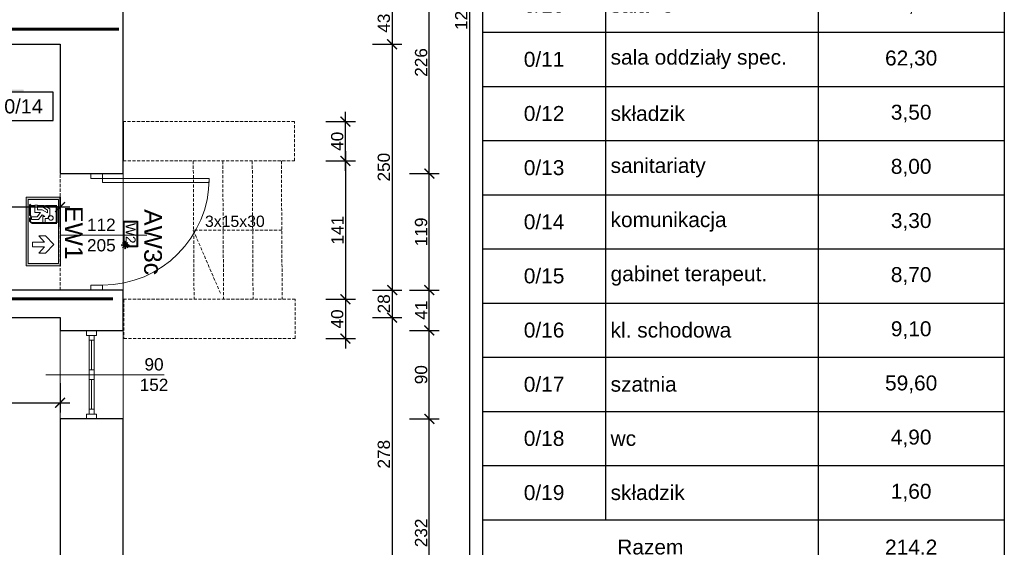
# Model space of a CAD drawing. Header units: millimetres. Extents: x 2709036 to 2756280, y 168165 to 192362.
# Tile 87 of 192: x 2716885 to 2717886, y 190802 to 191339. Entities that reach past the tile are written whole.
import ezdxf
from ezdxf.enums import TextEntityAlignment as Align

# ---------------------------------------------------------------- set-up
doc = ezdxf.new("R2010")
doc.units = ezdxf.units.MM
doc.header["$MEASUREMENT"] = 0
doc.linetypes.add('ACAD_ISO03W100', pattern=[30, 12, -18])
doc.linetypes.add('HIDDEN2', pattern=[4.7625, 3.175, -1.5875])
for name, color, linetype, lineweight in [('2 - LINIA WIDOKOWA', 251, 'Continuous', 13), ('__MAZ_EKSP_PROJ', 3, 'Continuous', 0), ('__MAZ_OPIS_STOLARKA', 7, 'Continuous', 0), ('__MAZ_SCHODY', 7, 'Continuous', 0), ('__MAZ_STOLARKA DRZWIOWA ISTN', 7, 'Continuous', 9), ('__MAZ_STOLARKA OKIENNA', 7, 'Continuous', 9), ('__MAZ_WYMIARY', 7, 'Continuous', 9), ('__MAZ_ŚCIANY ISTNIEJĄCE', 7, 'Continuous', 30), ('Oświetlenie ewakuacyjne', 3, 'Continuous', 20)]:
    doc.layers.add(name, color=color, linetype=linetype, lineweight=lineweight)
doc.layers.add('6 - OPISY', color=7, linetype='Continuous')
doc.layers.add('Oświetlenie awaryjne', color=1, linetype='Continuous')
doc.styles.add('Arial', font='arial.ttf')
doc.styles.add('Dimensions', font='arial.ttf')
doc.styles.add('Malanow_1_100', font='isocpeur.ttf')
doc.styles.get("Standard").update_dxf_attribs({"font": 'arial.ttf'})
doc.styles.add('styl1', font='arial.ttf')
doc.dimstyles.new('100', dxfattribs={"dimtxt": 10, "dimasz": 10, "dimexe": 18, "dimexo": 15, "dimgap": 9, "dimtad": 1, "dimdec": 1, "dimrnd": 0.5, "dimdsep": 46, "dimtxsty": 'Dimensions', "dimblk": 'ARCHTICK', "dimcen": 9, "dimdle": 10, "dimadec": 1, "dimazin": 2, "dimtfac": 1, "dimtdec": 4, "dimtofl": 0, "dimtmove": 2, "dimatfit": 3, "dimfxl": 1, "dimtolj": 1, "dimtzin": 0, "dimarcsym": 0})

# ---------------------------------------------------------------- blocks, each defined once
blk = doc.blocks.new('*U9')
at = {"ltscale": 10}
blk.add_hatch(color=256, dxfattribs=at).paths.add_polyline_path([(0, 26), (-25, 26), (-27, 26), (-27, 11.46), (-25, 11.46), (-25, 24), (0, 24)])
blk.add_lwpolyline([(-25, 0), (25, 0), (25, 24), (-25, 24)], close=True, dxfattribs=at)
at = {"layer": '6 - OPISY'}
for tag, p in [('NRPOM', (0, 6)), ('WYSPOM', (3.39, -15.66))]:
    blk.add_attdef(tag, text='', height=12, dxfattribs=at).set_placement(p, align=Align.CENTER)
blk = doc.blocks.new('*T731')
at = {"color": 0, "linetype": 'ByBlock', "lineweight": -2, "transparency": 16777216}
for p, q in [((0, 0), (530.5, 0)), ((0, 0), (0, -1310.1)), ((530.5, 0), (530.5, -1310.1)), ((0, -70.5), (530.5, -70.5)), ((125.1, -70.5), (125.1, -1198.9)), ((341.1, -70.5), (341.1, -1310.1)), ((0, -151.9), (530.5, -151.9)), ((0, -207), (530.5, -207)), ((0, -262.3), (530.5, -262.3)), ((0, -317.4), (530.5, -317.4)), ((0, -372.5), (530.5, -372.5)), ((0, -427.6), (530.5, -427.6)), ((0, -482.7), (530.5, -482.7)), ((0, -537.8), (530.5, -537.8)), ((0, -592.9), (530.5, -592.9)), ((0, -648), (530.5, -648)), ((0, -703), (530.5, -703)), ((0, -758.1), (530.5, -758.1)), ((0, -813.2), (530.5, -813.2)), ((0, -868.3), (530.5, -868.3)), ((0, -923.4), (530.5, -923.4)), ((0, -978.5), (530.5, -978.5)), ((0, -1033.6), (530.5, -1033.6)), ((0, -1088.7), (530.5, -1088.7)), ((0, -1143.8), (530.5, -1143.8)), ((0, -1198.9), (530.5, -1198.9)), ((0, -1254.5), (530.5, -1254.5)), ((0, -1310.1), (530.5, -1310.1))]:
    blk.add_line(p, q, dxfattribs=at)
at = {"color": 0, "transparency": 16777216}
for s, insert, char_height, width, attachment_point in [('ZESTAWIENIE POMIESZCZEŃ', (265.2, -35.3), 20.25, 520.359, 5), ('LP', (62.6, -111.2), 15.19, 114.982, 5), ('POMIESZCZENIE', (233.1, -111.2), 15.188, 205.894, 5), ('m2', (435.8, -111.2), 15.19, 179.233, 5), ('0/01', (62.6, -179.4), 15.19, 114.982, 5), ('wiatrołap', (130.2, -179.4), 15.19, 205.894, 4), ('8,20', (435.8, -179.4), 15.19, 179.233, 5), ('0/02', (62.6, -234.7), 15.19, 114.982, 5), ('pokój intendenta', (130.2, -234.7), 15.188, 205.894, 4), ('11,50', (435.8, -234.7), 15.19, 179.233, 5), ('0/03', (62.6, -289.9), 15.19, 114.982, 5), ('szyb windy', (130.2, -289.9), 15.19, 205.894, 4), ('1,00', (435.8, -289.9), 15.19, 179.233, 5), ('0/04', (62.6, -345), 15.19, 114.982, 5), ('szatnia personelu', (130.2, -345), 15.188, 205.894, 4), ('4,30', (435.8, -345), 15.19, 179.233, 5), ('0/05', (62.6, -400), 15.19, 114.982, 5), ('korytarz', (130.2, -400), 15.19, 205.894, 4), ('4,30', (435.8, -400), 15.19, 179.233, 5), ('0/06', (62.6, -455.1), 15.19, 114.982, 5), ('wc', (130.2, -455.1), 15.19, 205.894, 4), ('2,70', (435.8, -455.1), 15.19, 179.233, 5), ('0/07', (62.6, -510.2), 15.19, 114.982, 5), ('kl. schodowa', (130.2, -510.2), 15.188, 205.894, 4), ('12,60', (435.8, -510.2), 15.19, 179.233, 5), ('0/08', (62.6, -565.3), 15.19, 114.982, 5), ('sanitariaty', (130.2, -565.3), 15.188, 205.894, 4), ('8,40', (435.8, -565.3), 15.19, 179.233, 5), ('0/09', (62.6, -620.4), 15.19, 114.982, 5), ('składzik', (130.2, -620.4), 15.19, 205.894, 4), ('3,60', (435.8, -620.4), 15.19, 179.233, 5), ('0/10', (62.6, -675.5), 15.19, 114.982, 5), ('sala "0"', (130.2, -675.5), 15.19, 205.894, 4), ('61,80', (435.8, -675.5), 15.19, 179.233, 5), ('0/11', (62.6, -730.6), 15.19, 114.982, 5), ('sala oddziały spec.', (130.2, -730.6), 15.188, 205.894, 4), ('62,30', (435.8, -730.6), 15.19, 179.233, 5), ('0/12', (62.6, -785.7), 15.19, 114.982, 5), ('składzik', (130.2, -785.7), 15.19, 205.894, 4), ('3,50', (435.8, -785.7), 15.19, 179.233, 5), ('0/13', (62.6, -840.8), 15.19, 114.982, 5), ('sanitariaty', (130.2, -840.8), 15.188, 205.894, 4), ('8,00', (435.8, -840.8), 15.19, 179.233, 5), ('0/14', (62.6, -895.9), 15.19, 114.982, 5), ('komunikacja', (130.2, -895.9), 15.188, 205.894, 4), ('3,30', (435.8, -895.9), 15.19, 179.233, 5), ('0/15', (62.6, -950.9), 15.19, 114.982, 5), ('gabinet terapeut.', (130.2, -950.9), 15.188, 205.894, 4), ('8,70', (435.8, -950.9), 15.19, 179.233, 5), ('0/16', (62.6, -1006), 15.19, 114.982, 5), ('kl. schodowa', (130.2, -1006), 15.188, 205.894, 4), ('9,10', (435.8, -1006), 15.19, 179.233, 5), ('0/17', (62.6, -1061.1), 15.19, 114.982, 5), ('szatnia', (130.2, -1061.1), 15.19, 205.894, 4), ('59,60', (435.8, -1061.1), 15.19, 179.233, 5), ('0/18', (62.6, -1116.2), 15.19, 114.982, 5), ('wc', (130.2, -1116.2), 15.19, 205.894, 4), ('4,90', (435.8, -1116.2), 15.19, 179.233, 5), ('0/19', (62.6, -1171.3), 15.19, 114.982, 5), ('składzik', (130.2, -1171.3), 15.19, 205.894, 4), ('1,60', (435.8, -1171.3), 15.19, 179.233, 5), ('Razem', (170.6, -1226.7), 15.19, 331.001, 5), ('214.2', (435.8, -1226.7), 15.19, 179.233, 5), ('Powierzchnia użytkowa', (170.6, -1282.3), 15.188, 331.001, 5), ('253,80', (435.8, -1282.3), 15.19, 179.233, 5)]:
    blk.add_mtext(s, dxfattribs=dict(at, insert=insert, char_height=char_height, width=width, attachment_point=attachment_point))
blk = doc.blocks.new('_ArchTick')
at = {"color": 0, "linetype": 'ByBlock', "const_width": 0.15}
blk.add_lwpolyline([(-0.5, -0.5), (0.5, 0.5)], dxfattribs=at)
blk = doc.blocks.new('*D875')
at = {"layer": '__MAZ_WYMIARY', "color": 0, "lineweight": -2}
for p, q in [((2717342, 192005.1), (2717342, 190691.1)), ((2717322, 191995.1), (2717352, 191995.1)), ((2717322, 190701.1), (2717352, 190701.1))]:
    blk.add_line(p, q, dxfattribs=at)
at = {"layer": 'Defpoints', "color": 0, "lineweight": 30}
for p in [(2716989.7, 191995.1), (2716989.7, 190701.1), (2717342, 190701.1)]:
    blk.add_point(p, dxfattribs=at)
at = {"layer": '__MAZ_WYMIARY', "color": 0, "lineweight": -2, "xscale": 10, "yscale": 10, "zscale": 10}
for p, rotation in [((2717342, 191995.1), 90), ((2717342, 190701.1), 270)]:
    blk.add_blockref('_ArchTick', p, dxfattribs=dict(at, rotation=rotation))
at = {"layer": '__MAZ_WYMIARY', "color": 0, "lineweight": 5, "insert": (2717333.6, 191348.1), "char_height": 12.5, "attachment_point": 5, "rotation": 90, "style": 'Arial'}
blk.add_mtext('\\A1;1294', dxfattribs=at)
blk = doc.blocks.new('*D903')
at = {"layer": '__MAZ_WYMIARY', "color": 0, "lineweight": -2}
for p, q in [((2717263.3, 191367.1), (2717263.3, 191304.1)), ((2717243.3, 191357.1), (2717273.3, 191357.1)), ((2717243.3, 191314.1), (2717273.3, 191314.1))]:
    blk.add_line(p, q, dxfattribs=at)
at = {"layer": 'Defpoints', "color": 0, "lineweight": 30}
for p in [(2716925.7, 191357.1), (2716925.7, 191314.1), (2717263.3, 191314.1)]:
    blk.add_point(p, dxfattribs=at)
at = {"layer": '__MAZ_WYMIARY', "color": 0, "lineweight": -2, "xscale": 10, "yscale": 10, "zscale": 10}
for p, rotation in [((2717263.3, 191357.1), 90), ((2717263.3, 191314.1), 270)]:
    blk.add_blockref('_ArchTick', p, dxfattribs=dict(at, rotation=rotation))
at = {"layer": '__MAZ_WYMIARY', "color": 0, "lineweight": 5, "insert": (2717254.9, 191335.6), "char_height": 12.5, "attachment_point": 5, "rotation": 90, "style": 'Arial'}
blk.add_mtext('\\A1;43', dxfattribs=at)
blk = doc.blocks.new('*D904')
at = {"layer": '__MAZ_WYMIARY', "color": 0, "lineweight": -2}
for p, q in [((2717263.3, 191324.1), (2717263.3, 191054.1)), ((2717243.3, 191314.1), (2717273.3, 191314.1)), ((2717243.3, 191064.1), (2717273.3, 191064.1))]:
    blk.add_line(p, q, dxfattribs=at)
at = {"layer": 'Defpoints', "color": 0, "lineweight": 30}
for p in [(2716925.7, 191314.1), (2716898.2, 191064.1), (2717263.3, 191064.1)]:
    blk.add_point(p, dxfattribs=at)
at = {"layer": '__MAZ_WYMIARY', "color": 0, "lineweight": -2, "xscale": 10, "yscale": 10, "zscale": 10}
for p, rotation in [((2717263.3, 191314.1), 90), ((2717263.3, 191064.1), 270)]:
    blk.add_blockref('_ArchTick', p, dxfattribs=dict(at, rotation=rotation))
at = {"layer": '__MAZ_WYMIARY', "color": 0, "lineweight": 5, "insert": (2717254.9, 191189.1), "char_height": 12.5, "attachment_point": 5, "rotation": 90, "style": 'Arial'}
blk.add_mtext('\\A1;250', dxfattribs=at)
blk = doc.blocks.new('*D905')
at = {"layer": '__MAZ_WYMIARY', "color": 0, "lineweight": -2}
for p, q in [((2717263.3, 191074.1), (2717263.3, 191026.1)), ((2717243.3, 191064.1), (2717273.3, 191064.1)), ((2717243.3, 191036.1), (2717273.3, 191036.1))]:
    blk.add_line(p, q, dxfattribs=at)
at = {"layer": 'Defpoints', "color": 0, "lineweight": 30}
for p in [(2716898.2, 191064.1), (2716890.8, 191036.1), (2717263.3, 191036.1)]:
    blk.add_point(p, dxfattribs=at)
at = {"layer": '__MAZ_WYMIARY', "color": 0, "lineweight": -2, "xscale": 10, "yscale": 10, "zscale": 10}
for p, rotation in [((2717263.3, 191064.1), 90), ((2717263.3, 191036.1), 270)]:
    blk.add_blockref('_ArchTick', p, dxfattribs=dict(at, rotation=rotation))
at = {"layer": '__MAZ_WYMIARY', "color": 0, "lineweight": 5, "insert": (2717254.9, 191050.1), "char_height": 12.5, "attachment_point": 5, "rotation": 90, "style": 'Arial'}
blk.add_mtext('\\A1;28', dxfattribs=at)
blk = doc.blocks.new('*D906')
at = {"layer": '__MAZ_WYMIARY', "color": 0, "lineweight": -2}
for p, q in [((2717263.3, 191046.1), (2717263.3, 190748.1)), ((2717243.3, 191036.1), (2717273.3, 191036.1)), ((2717243.3, 190758.1), (2717273.3, 190758.1))]:
    blk.add_line(p, q, dxfattribs=at)
at = {"layer": 'Defpoints', "color": 0, "lineweight": 30}
for p in [(2716890.8, 191036.1), (2716925.7, 190758.1), (2717263.3, 190758.1)]:
    blk.add_point(p, dxfattribs=at)
at = {"layer": '__MAZ_WYMIARY', "color": 0, "lineweight": -2, "xscale": 10, "yscale": 10, "zscale": 10}
for p, rotation in [((2717263.3, 191036.1), 90), ((2717263.3, 190758.1), 270)]:
    blk.add_blockref('_ArchTick', p, dxfattribs=dict(at, rotation=rotation))
at = {"layer": '__MAZ_WYMIARY', "color": 0, "lineweight": 5, "insert": (2717254.9, 190897.1), "char_height": 12.5, "attachment_point": 5, "rotation": 90, "style": 'Arial'}
blk.add_mtext('\\A1;278', dxfattribs=at)
blk = doc.blocks.new('*D908')
at = {"layer": '__MAZ_WYMIARY', "color": 0, "lineweight": -2}
for p, q in [((2717215.9, 191205.4), (2717215.9, 191044.7)), ((2717195.9, 191195.4), (2717225.9, 191195.4)), ((2717195.9, 191054.7), (2717225.9, 191054.7))]:
    blk.add_line(p, q, dxfattribs=at)
at = {"layer": 'Defpoints', "color": 0, "lineweight": 30}
for p in [(2717164.1, 191195.4), (2717164.8, 191054.7), (2717215.9, 191054.7)]:
    blk.add_point(p, dxfattribs=at)
at = {"layer": '__MAZ_WYMIARY', "color": 0, "lineweight": -2, "xscale": 10, "yscale": 10, "zscale": 10}
for p, rotation in [((2717215.9, 191195.4), 90), ((2717215.9, 191054.7), 270)]:
    blk.add_blockref('_ArchTick', p, dxfattribs=dict(at, rotation=rotation))
at = {"layer": '__MAZ_WYMIARY', "color": 0, "lineweight": 5, "insert": (2717207.6, 191125), "char_height": 12.5, "attachment_point": 5, "rotation": 90, "style": 'Arial'}
blk.add_mtext('\\A1;141', dxfattribs=at)
blk = doc.blocks.new('*D949')
at = {"layer": '__MAZ_WYMIARY', "color": 0, "lineweight": -2}
for p, q in [((2717215.9, 191185.4), (2717215.9, 191245.4)), ((2717195.9, 191235.4), (2717225.9, 191235.4)), ((2717195.9, 191195.4), (2717225.9, 191195.4))]:
    blk.add_line(p, q, dxfattribs=at)
at = {"layer": 'Defpoints', "color": 0, "lineweight": 30}
for p in [(2717164.1, 191235.4), (2717215.9, 191235.4), (2717164.1, 191195.4)]:
    blk.add_point(p, dxfattribs=at)
at = {"layer": '__MAZ_WYMIARY', "color": 0, "lineweight": -2, "xscale": 10, "yscale": 10, "zscale": 10}
for p, rotation in [((2717215.9, 191235.4), 90), ((2717215.9, 191195.4), 270)]:
    blk.add_blockref('_ArchTick', p, dxfattribs=dict(at, rotation=rotation))
at = {"layer": '__MAZ_WYMIARY', "color": 0, "lineweight": 5, "insert": (2717207.5, 191215.4), "char_height": 12.5, "attachment_point": 5, "rotation": 90, "style": 'Arial'}
blk.add_mtext('\\A1;40', dxfattribs=at)
blk = doc.blocks.new('*D950')
at = {"layer": '__MAZ_WYMIARY', "color": 0, "lineweight": -2}
for p, q in [((2717215.9, 191064.7), (2717215.9, 191004.7)), ((2717195.9, 191054.7), (2717225.9, 191054.7)), ((2717195.9, 191014.7), (2717225.9, 191014.7))]:
    blk.add_line(p, q, dxfattribs=at)
at = {"layer": 'Defpoints', "color": 0, "lineweight": 30}
for p in [(2717164.8, 191054.7), (2717164.8, 191014.7), (2717215.9, 191014.7)]:
    blk.add_point(p, dxfattribs=at)
at = {"layer": '__MAZ_WYMIARY', "color": 0, "lineweight": -2, "xscale": 10, "yscale": 10, "zscale": 10}
for p, rotation in [((2717215.9, 191054.7), 90), ((2717215.9, 191014.7), 270)]:
    blk.add_blockref('_ArchTick', p, dxfattribs=dict(at, rotation=rotation))
at = {"layer": '__MAZ_WYMIARY', "color": 0, "lineweight": 5, "insert": (2717207.5, 191034.7), "char_height": 12.5, "attachment_point": 5, "rotation": 90, "style": 'Arial'}
blk.add_mtext('\\A1;40', dxfattribs=at)
blk = doc.blocks.new('*D951')
at = {"layer": '__MAZ_WYMIARY', "color": 0, "lineweight": -2}
for p, q in [((2717301.1, 190691.1), (2717301.1, 190943)), ((2717281.1, 190933), (2717311.1, 190933)), ((2717281.1, 190701.1), (2717311.1, 190701.1))]:
    blk.add_line(p, q, dxfattribs=at)
at = {"layer": 'Defpoints', "color": 0, "lineweight": 30}
for p in [(2716989.7, 190933), (2717301.1, 190933), (2716989.7, 190701.1)]:
    blk.add_point(p, dxfattribs=at)
at = {"layer": '__MAZ_WYMIARY', "color": 0, "lineweight": -2, "xscale": 10, "yscale": 10, "zscale": 10}
for p, rotation in [((2717301.1, 190933), 90), ((2717301.1, 190701.1), 270)]:
    blk.add_blockref('_ArchTick', p, dxfattribs=dict(at, rotation=rotation))
at = {"layer": '__MAZ_WYMIARY', "color": 0, "lineweight": 5, "insert": (2717292.8, 190817.1), "char_height": 12.5, "attachment_point": 5, "rotation": 90, "style": 'Arial'}
blk.add_mtext('\\A1;232', dxfattribs=at)
blk = doc.blocks.new('*D952')
at = {"layer": '__MAZ_WYMIARY', "color": 0, "lineweight": -2}
for p, q in [((2717301.1, 190923), (2717301.1, 191033)), ((2717281.1, 191023), (2717311.1, 191023)), ((2717281.1, 190933), (2717311.1, 190933))]:
    blk.add_line(p, q, dxfattribs=at)
at = {"layer": 'Defpoints', "color": 0, "lineweight": 30}
for p in [(2716989.7, 191023), (2717301.1, 191023), (2716989.7, 190933)]:
    blk.add_point(p, dxfattribs=at)
at = {"layer": '__MAZ_WYMIARY', "color": 0, "lineweight": -2, "xscale": 10, "yscale": 10, "zscale": 10}
for p, rotation in [((2717301.1, 191023), 90), ((2717301.1, 190933), 270)]:
    blk.add_blockref('_ArchTick', p, dxfattribs=dict(at, rotation=rotation))
at = {"layer": '__MAZ_WYMIARY', "color": 0, "lineweight": 5, "insert": (2717292.8, 190978), "char_height": 12.5, "attachment_point": 5, "rotation": 90, "style": 'Arial'}
blk.add_mtext('\\A1;90', dxfattribs=at)
blk = doc.blocks.new('*D953')
at = {"layer": '__MAZ_WYMIARY', "color": 0, "lineweight": -2}
for p, q in [((2717301.1, 191013), (2717301.1, 191074.1)), ((2717281.1, 191064.1), (2717311.1, 191064.1)), ((2717281.1, 191023), (2717311.1, 191023))]:
    blk.add_line(p, q, dxfattribs=at)
at = {"layer": 'Defpoints', "color": 0, "lineweight": 30}
for p in [(2716989.7, 191064.1), (2717301.1, 191064.1), (2716989.7, 191023)]:
    blk.add_point(p, dxfattribs=at)
at = {"layer": '__MAZ_WYMIARY', "color": 0, "lineweight": -2, "xscale": 10, "yscale": 10, "zscale": 10}
for p, rotation in [((2717301.1, 191064.1), 90), ((2717301.1, 191023), 270)]:
    blk.add_blockref('_ArchTick', p, dxfattribs=dict(at, rotation=rotation))
at = {"layer": '__MAZ_WYMIARY', "color": 0, "lineweight": 5, "insert": (2717292.9, 191043.6), "char_height": 12.5, "attachment_point": 5, "rotation": 90, "style": 'Arial'}
blk.add_mtext('\\A1;41', dxfattribs=at)
blk = doc.blocks.new('*D954')
at = {"layer": '__MAZ_WYMIARY', "color": 0, "lineweight": -2}
for p, q in [((2717301.1, 191054.1), (2717301.1, 191192.6)), ((2717281.1, 191182.6), (2717311.1, 191182.6)), ((2717281.1, 191064.1), (2717311.1, 191064.1))]:
    blk.add_line(p, q, dxfattribs=at)
at = {"layer": 'Defpoints', "color": 0, "lineweight": 30}
for p in [(2716989.7, 191182.6), (2717301.1, 191182.6), (2716989.7, 191064.1)]:
    blk.add_point(p, dxfattribs=at)
at = {"layer": '__MAZ_WYMIARY', "color": 0, "lineweight": -2, "xscale": 10, "yscale": 10, "zscale": 10}
for p, rotation in [((2717301.1, 191182.6), 90), ((2717301.1, 191064.1), 270)]:
    blk.add_blockref('_ArchTick', p, dxfattribs=dict(at, rotation=rotation))
at = {"layer": '__MAZ_WYMIARY', "color": 0, "lineweight": 5, "insert": (2717292.8, 191123.3), "char_height": 12.5, "attachment_point": 5, "rotation": 90, "style": 'Arial'}
blk.add_mtext('\\A1;119', dxfattribs=at)
blk = doc.blocks.new('*D955')
at = {"layer": '__MAZ_WYMIARY', "color": 0, "lineweight": -2}
for p, q in [((2717301.1, 191172.6), (2717301.1, 191418.7)), ((2717281.1, 191408.7), (2717311.1, 191408.7)), ((2717281.1, 191182.6), (2717311.1, 191182.6))]:
    blk.add_line(p, q, dxfattribs=at)
at = {"layer": 'Defpoints', "color": 0, "lineweight": 30}
for p in [(2716989.7, 191408.7), (2717301.1, 191408.7), (2716989.7, 191182.6)]:
    blk.add_point(p, dxfattribs=at)
at = {"layer": '__MAZ_WYMIARY', "color": 0, "lineweight": -2, "xscale": 10, "yscale": 10, "zscale": 10}
for p, rotation in [((2717301.1, 191408.7), 90), ((2717301.1, 191182.6), 270)]:
    blk.add_blockref('_ArchTick', p, dxfattribs=dict(at, rotation=rotation))
at = {"layer": '__MAZ_WYMIARY', "color": 0, "lineweight": 5, "insert": (2717292.8, 191295.6), "char_height": 12.5, "attachment_point": 5, "rotation": 90, "style": 'Arial'}
blk.add_mtext('\\A1;226', dxfattribs=at)
blk = doc.blocks.new('*D962')
at = {"layer": '__MAZ_WYMIARY', "color": 0, "lineweight": -2}
for p, q in [((2716792.2, 191128.4), (2716792.2, 191158.4)), ((2716925.7, 191128.4), (2716925.7, 191158.4)), ((2716935.7, 191148.4), (2716782.2, 191148.4))]:
    blk.add_line(p, q, dxfattribs=at)
at = {"layer": 'Defpoints', "color": 0, "lineweight": 30}
for p in [(2716792.2, 191148.4), (2716792.2, 191064.1), (2716925.7, 191064.1)]:
    blk.add_point(p, dxfattribs=at)
at = {"layer": '__MAZ_WYMIARY', "color": 0, "lineweight": -2, "xscale": 10, "yscale": 10, "zscale": 10, "rotation": 180}
blk.add_blockref('_ArchTick', (2716792.2, 191148.4), dxfattribs=at)
at = {"layer": '__MAZ_WYMIARY', "color": 0, "lineweight": -2, "xscale": 10, "yscale": 10, "zscale": 10}
blk.add_blockref('_ArchTick', (2716925.7, 191148.4), dxfattribs=at)
at = {"layer": '__MAZ_WYMIARY', "color": 0, "lineweight": 5, "insert": (2716858.9, 191156.8), "char_height": 12.5, "attachment_point": 5, "style": 'Arial'}
blk.add_mtext('\\A1;134', dxfattribs=at)
blk = doc.blocks.new('*D1401')
at = {"layer": '__MAZ_WYMIARY', "color": 0, "lineweight": -2}
for p, q in [((2716727.3, 190969.5), (2716727.3, 190939.5)), ((2716925.7, 190969.5), (2716925.7, 190939.5)), ((2716717.3, 190949.5), (2716935.7, 190949.5))]:
    blk.add_line(p, q, dxfattribs=at)
at = {"layer": 'Defpoints', "color": 0, "lineweight": 30}
for p in [(2716727.3, 191036.1), (2716925.7, 191036.1), (2716925.7, 190949.5)]:
    blk.add_point(p, dxfattribs=at)
at = {"layer": '__MAZ_WYMIARY', "color": 0, "lineweight": -2, "xscale": 10, "yscale": 10, "zscale": 10, "rotation": 180}
blk.add_blockref('_ArchTick', (2716727.3, 190949.5), dxfattribs=at)
at = {"layer": '__MAZ_WYMIARY', "color": 0, "lineweight": -2, "xscale": 10, "yscale": 10, "zscale": 10}
blk.add_blockref('_ArchTick', (2716925.7, 190949.5), dxfattribs=at)
at = {"layer": '__MAZ_WYMIARY', "color": 0, "lineweight": 5, "insert": (2716826.5, 190957.8), "char_height": 12.5, "attachment_point": 5, "style": 'Arial'}
blk.add_mtext('\\A1;199', dxfattribs=at)
blk = doc.blocks.new('DG')
at = {"layer": 'Oświetlenie ewakuacyjne', "linetype": 'ByBlock'}
h = blk.add_hatch(color=256, dxfattribs=at)
h.paths.add_polyline_path([(-0.9, 34.2), (69.1, 34.2), (69.1, -0.8), (-0.9, -0.8)])
h.paths.add_polyline_path([(1.5, 32.3), (66.6, 32.3), (66.6, 1.2), (1.5, 1.2)], flags=16)
at = {"layer": 'Oświetlenie ewakuacyjne', "lineweight": 40}
for p, q in [((42.7, 30.4), (59.8, 30.4)), ((42.7, 4.8), (42.7, 30.4)), ((59.8, 30.4), (59.8, 18.9)), ((59.8, 17.1), (59.8, 10.9)), ((42.7, 4.8), (44.5, 3)), ((48.1, 3), (44.5, 3)), ((46.7, 4.4), (48.1, 3)), ((49.3, 4.4), (50.7, 3)), ((61.6, 3), (50.7, 3)), ((59.8, 8.2), (59.8, 4.8)), ((59.8, 4.8), (61.6, 3))]:
    blk.add_line(p, q, dxfattribs=at)
at = {"layer": 'Oświetlenie ewakuacyjne'}
for p, q in [((12.1, 19), (20.8, 27.5)), ((20.8, 27.5), (29.5, 19)), ((47.3, 21.7), (47.3, 18.6)), ((57, 23.5), (50.5, 23.5)), ((56.2, 15.6), (53.2, 21.1)), ((53.2, 21.1), (55.9, 21.1)), ((55.9, 21.1), (58.8, 16.5)), ((60.6, 17.6), (57, 23.5)), ((12.1, 12.3), (12.1, 19)), ((18.4, 17.8), (12.1, 12.3)), ((18.4, 5.8), (18.4, 17.8)), ((29.5, 12.3), (23.2, 17.8)), ((23.2, 17.8), (23.2, 5.8)), ((29.5, 19), (29.5, 12.3)), ((47.3, 18.6), (42.7, 18.6)), ((42.7, 18.6), (42.7, 16.3)), ((42.7, 16.3), (49.4, 16.3)), ((50.9, 15.6), (46.3, 11.9)), ((46.3, 11.9), (46.3, 4.8)), ((48.9, 10.5), (53.5, 14)), ((48.9, 4.8), (48.9, 10.5)), ((49.4, 16.3), (49.4, 18.4)), ((49.4, 18.4), (50.9, 15.6)), ((53.5, 14), (53.5, 8.2)), ((56.2, 10.9), (56.2, 15.6)), ((60.8, 10.9), (56.2, 10.9)), ((58.8, 16.5), (60.6, 17.6)), ((60.8, 8.2), (60.8, 10.9)), ((23.2, 5.8), (18.4, 5.8)), ((46.3, 4.8), (48.9, 4.8)), ((46.7, 4.4), (49.3, 4.4)), ((53.5, 8.2), (60.8, 8.2))]:
    blk.add_line(p, q, dxfattribs=at)
for points in [[(-0.9, 34.2), (69.1, 34.2), (69.1, -0.8), (-0.9, -0.8)], [(1.5, 32.3), (66.6, 32.3), (66.6, 1.2), (1.5, 1.2)]]:
    blk.add_lwpolyline(points, close=True, dxfattribs=at)
blk.add_circle((47.8, 24.5), 2.34, dxfattribs=at)
blk.add_arc((47.8, 24.5), 2.88, 259.4003, 339.1396, dxfattribs=at)
blk = doc.blocks.new('*U714')
at = {"layer": 'Oświetlenie ewakuacyjne', "color": 1, "linetype": 'ByBlock', "xscale": -1, "rotation": 359.9999999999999}
blk.add_blockref('DG', (69.1, 0.8), dxfattribs=at)
at = {"layer": 'Oświetlenie ewakuacyjne', "insert": (9.2, 57.7), "char_height": 18, "attachment_point": 1, "style": 'Malanow_1_100'}
blk.add_mtext_dynamic_manual_height_columns('{\\fArial|b0|i0|c238|p34;EW1}', width=42.979, gutter_width=669.5, heights=[0], dxfattribs=at)
blk = doc.blocks.new('*U701')
at = {"layer": 'Oświetlenie awaryjne'}
h = blk.add_hatch(color=256, dxfattribs=at)
h.paths.add_polyline_path([(-13, 7), (13, 7), (13, -7), (-13, -7)])
h.paths.add_polyline_path([(-12.5, 6.5), (12.5, 6.5), (12.5, -6.5), (-12.5, -6.5)], flags=16)
at = {"layer": 'Oświetlenie awaryjne', "linetype": 'ByBlock'}
for p, q in [((-12.5, 6.5), (12.5, 6.5)), ((-12.5, -6.5), (-12.5, 6.5)), ((12.5, 6.5), (12.5, -6.5)), ((12.5, -6.5), (-12.5, -6.5))]:
    blk.add_line(p, q, dxfattribs=at)
at = {"layer": 'Oświetlenie awaryjne', "color": 7, "linetype": 'ByBlock'}
for p, q in [((8.2, -5.3), (7.4, -4.7)), ((7.4, -5.3), (15.1, -5.3)), ((8.2, -5.3), (7.4, -6)), ((8.5, -2.6), (11.3, -5.3)), ((8.5, -8.1), (11.3, -5.3)), ((9.9, -3.9), (8.8, -3.8)), ((9.9, -6.7), (8.8, -6.8)), ((9.9, -3.9), (9.7, -2.9)), ((9.9, -6.7), (9.7, -7.7)), ((11.3, -2.3), (10.6, -1.4)), ((11.3, -8.4), (10.6, -9.2)), ((11.3, -1.4), (11.3, -9.2)), ((11.3, -2.3), (11.9, -1.4)), ((11.3, -5.3), (14, -2.6)), ((11.3, -5.3), (14, -8.1)), ((11.3, -8.4), (11.9, -9.2)), ((12.6, -3.9), (12.8, -2.9)), ((12.6, -3.9), (13.7, -3.8)), ((12.6, -6.7), (13.7, -6.8)), ((12.6, -6.7), (12.8, -7.7)), ((14.3, -5.3), (15.1, -4.7)), ((14.3, -5.3), (15.1, -6))]:
    blk.add_line(p, q, dxfattribs=at)
at = {"layer": 'Oświetlenie awaryjne', "linetype": 'ByBlock'}
blk.add_lwpolyline([(-13, 7), (13, 7), (13, -7), (-13, -7)], close=True, dxfattribs=at)
at = {"layer": 'Oświetlenie awaryjne', "attachment_point": 1, "style": 'Malanow_1_100'}
for s, insert, char_height in [('{\\fArial|b0|i0|c238|p34;AW3\\C5;c}', (-25.3, 31.9), 18), ('{\\fArial|b0|i0|c238|p34;W2}', (-11.2, 5.1), 10)]:
    blk.add_mtext_dynamic_manual_height_columns(s, width=42.979, gutter_width=669.5, heights=[0], dxfattribs=dict(at, insert=insert, char_height=char_height))

msp = doc.modelspace()

# ---------------------------------------------------------------- linework, layer by layer
at = {"layer": '2 - LINIA WIDOKOWA', "color": 252, "linetype": 'Continuous', "ltscale": 5}
msp.add_line((2716989.7, 191182.6), (2716989.7, 191064.1), dxfattribs=at)
at = {"layer": '__MAZ_EKSP_PROJ', "linetype": 'ACAD_ISO03W100', "const_width": 3}
msp.add_lwpolyline([(2716979.5, 191055.3), (2716184.4, 191055.3), (2716184.4, 191329.6), (2716985.7, 191329.6)], dxfattribs=at)
at = {"layer": '__MAZ_OPIS_STOLARKA', "color": 252}
for points in [[(2716925.3, 191120), (2717014, 191120)], [(2716911.3, 190978), (2717031.5, 190978)]]:
    msp.add_lwpolyline(points, dxfattribs=at)
at = {"layer": '__MAZ_SCHODY', "color": 252, "linetype": 'HIDDEN2', "lineweight": 5}
for p, q in [((2717164.1, 191235.4), (2716989.7, 191235.4)), ((2717164.1, 191195.4), (2717164.1, 191235.4)), ((2716989.7, 191195.4), (2717164.1, 191195.4)), ((2717061.1, 191195.4), (2717061.9, 191054.7)), ((2717091.1, 191195.4), (2717091.9, 191054.7)), ((2717121.1, 191195.4), (2717121.9, 191054.7)), ((2717150.7, 191195.4), (2717151.5, 191054.7)), ((2716990.4, 191054.7), (2716990.4, 191014.7)), ((2717164.8, 191054.7), (2716990.4, 191054.7)), ((2717164.8, 191014.7), (2717164.8, 191054.7)), ((2716925.7, 191023), (2716925.7, 190933)), ((2716989.7, 190933), (2716989.7, 191023)), ((2716990.4, 191014.7), (2717164.8, 191014.7))]:
    msp.add_line(p, q, dxfattribs=at)
msp.add_lwpolyline([(2716925.7, 191182.6), (2716989.7, 191182.6), (2716989.7, 191064.1), (2716925.7, 191064.1)], close=True, dxfattribs=at)
msp.add_lwpolyline([(2717151.1, 191125), (2717061.1, 191125), (2717089.2, 191059.7)], dxfattribs=at)
at = {"layer": '__MAZ_STOLARKA DRZWIOWA ISTN', "color": 252, "linetype": 'Continuous'}
for points in [[(2716956.8, 191177.6), (2716956.8, 191182.6), (2716968.8, 191182.6), (2716968.8, 191177.6)], [(2716968.8, 191177.6), (2716968.8, 191173.6), (2717077.3, 191173.6), (2717077.3, 191177.6)], [(2716956.8, 191069.1), (2716956.8, 191064.1), (2716968.8, 191064.1), (2716968.8, 191069.1)]]:
    msp.add_lwpolyline(points, close=True, dxfattribs=at)
msp.add_arc((2716968.8, 191177.6), 108.5, 270, 0, dxfattribs=at)
at = {"layer": '__MAZ_STOLARKA OKIENNA', "color": 252, "linetype": 'Continuous'}
for p, q in [((2716925.7, 191023), (2716925.7, 190933)), ((2716989.7, 191023), (2716989.7, 190933)), ((2716955.2, 191013), (2716960.2, 191013)), ((2716957.7, 191013), (2716957.7, 190983)), ((2716955.2, 190983), (2716960.2, 190983)), ((2716955.2, 190973), (2716960.2, 190973)), ((2716957.7, 190943), (2716957.7, 190973)), ((2716955.2, 190943), (2716960.2, 190943))]:
    msp.add_line(p, q, dxfattribs=at)
for points in [[(2716962.7, 191018), (2716962.7, 191023), (2716952.7, 191023), (2716952.7, 191018)], [(2716955.2, 191018), (2716960.2, 191018), (2716960.2, 190978), (2716955.2, 190978)], [(2716955.2, 190938), (2716960.2, 190938), (2716960.2, 190978), (2716955.2, 190978)], [(2716962.7, 190938), (2716962.7, 190933), (2716952.7, 190933), (2716952.7, 190938)]]:
    msp.add_lwpolyline(points, close=True, dxfattribs=at)
at = {"layer": '__MAZ_ŚCIANY ISTNIEJĄCE', "color": 252, "ltscale": 15}
for p, q in [((2716989.7, 191182.6), (2716989.7, 191408.7)), ((2716792.2, 191314.1), (2716925.7, 191314.1)), ((2716925.7, 191314.1), (2716925.7, 191182.6)), ((2716989.7, 191235.4), (2716989.7, 191195.4)), ((2716925.7, 191182.6), (2716989.7, 191182.6)), ((2716989.7, 191064.1), (2716792.2, 191064.1)), ((2716989.7, 191023), (2716989.7, 191064.1)), ((2716727.2, 191036.1), (2716925.7, 191036.1)), ((2716925.7, 191036.1), (2716925.7, 191023)), ((2716925.7, 191023), (2716989.7, 191023)), ((2716989.7, 190933), (2716925.7, 190933)), ((2716925.7, 190933), (2716925.7, 190758.1)), ((2716989.7, 190701.1), (2716989.7, 190933))]:
    msp.add_line(p, q, dxfattribs=at)

# ---------------------------------------------------------------- block references
msp.add_blockref('*T731', (2717355.2, 192029.3))
at = {"layer": '6 - OPISY', "color": 252, "xscale": 1.2, "yscale": 1.2, "zscale": 1.2}
msp.add_blockref('*U9', (2716888.5, 191236.6, 0), dxfattribs=at).add_auto_attribs({'NRPOM': '0/14'})
at = {"layer": 'Oświetlenie awaryjne', "linetype": 'ByBlock', "rotation": 270}
msp.add_blockref('*U701', (2716997.3, 191121.1), dxfattribs=at)
at = {"layer": 'Oświetlenie ewakuacyjne', "linetype": 'ByBlock', "rotation": 270}
msp.add_blockref('*U714', (2716891.1, 191158.7), dxfattribs=at)

# ---------------------------------------------------------------- texts
at = {"layer": '__MAZ_OPIS_STOLARKA', "color": 252, "char_height": 12.5, "width": 38.31, "attachment_point": 5, "style": 'styl1'}
for s, insert in [('112\\P\\pxqc;205', (2716967.6, 191120)), ('90\\P152', (2717021.2, 190978))]:
    msp.add_mtext(s, dxfattribs=dict(at, insert=insert))
at = {"layer": '__MAZ_SCHODY', "color": 252, "linetype": 'HIDDEN2', "lineweight": 5, "style": 'styl1'}
msp.add_text('3x15x30', height=11.5, dxfattribs=at).set_placement((2717073, 191128.3))

# ---------------------------------------------------------------- dimensions: what is measured, and where the dimension line sits
at = {"layer": '__MAZ_WYMIARY', "color": 252, "lineweight": 5}
for base, p1, p2, picture, middle in [((2717342, 190701.1), (2716989.7, 191995.1), (2716989.7, 190701.1), '*D875', (2717333.6, 191348.1)), ((2717301.1, 191408.7), (2716989.7, 191182.6), (2716989.7, 191408.7), '*D955', (2717292.8, 191295.6)), ((2717263.3, 191314.1), (2716925.7, 191357.1), (2716925.7, 191314.1), '*D903', (2717254.9, 191335.6)), ((2717263.3, 191064.1), (2716925.7, 191314.1), (2716898.2, 191064.1), '*D904', (2717254.9, 191189.1)), ((2717215.9, 191235.4), (2717164.1, 191195.4), (2717164.1, 191235.4), '*D949', (2717207.5, 191215.4)), ((2717215.9, 191054.7), (2717164.1, 191195.4), (2717164.8, 191054.7), '*D908', (2717207.6, 191125)), ((2717301.1378, 191182.5542), (2716989.684, 191064.0778), (2716989.684, 191182.5542), '*D954', (2717292.7557, 191123.316)), ((2717263.3, 191036.1), (2716898.2, 191064.1), (2716890.8, 191036.1), '*D905', (2717254.9, 191050.1)), ((2717301.1, 191064.1), (2716989.7, 191023), (2716989.7, 191064.1), '*D953', (2717292.9, 191043.6)), ((2717215.9, 191014.7), (2717164.8, 191054.7), (2717164.8, 191014.7), '*D950', (2717207.5, 191034.7)), ((2717263.3, 190758.1), (2716890.8, 191036.1), (2716925.7, 190758.1), '*D906', (2717254.9, 190897.1)), ((2717301.1, 191023), (2716989.7, 190933), (2716989.7, 191023), '*D952', (2717292.8, 190978)), ((2717301.1, 190933), (2716989.7, 190701.1), (2716989.7, 190933), '*D951', (2717292.8, 190817.1))]:
    dim = msp.add_linear_dim(base=base, p1=p1, p2=p2, angle=90, dimstyle='100', override={"dimtxt": 12.5, "dimexe": 10, "dimgap": 2, "dimdec": 0, "dimtxsty": 'Arial', "dimtmove": 1, "dimfxl": 20, "dimfxlon": 1}, dxfattribs=at)
    dim.commit()
    dim.dimension.update_dxf_attribs({"geometry": picture, "text_midpoint": middle})
for base, p1, p2, picture, middle in [((2716792.1840118, 191148.3851354), (2716925.6840118, 191064.0778375), (2716792.1840118, 191064.0778375), '*D962', (2716858.9340118, 191156.771561)), ((2716925.7, 190949.5), (2716727.3, 191036.1), (2716925.7, 191036.1), '*D1401', (2716826.5, 190957.8))]:
    dim = msp.add_linear_dim(base=base, p1=p1, p2=p2, dimstyle='100', override={"dimtxt": 12.5, "dimexe": 10, "dimgap": 2, "dimdec": 0, "dimtxsty": 'Arial', "dimtmove": 1, "dimfxl": 20, "dimfxlon": 1}, dxfattribs=at)
    dim.commit()
    dim.dimension.update_dxf_attribs({"geometry": picture, "text_midpoint": middle})

doc.saveas('drawing.dxf')
